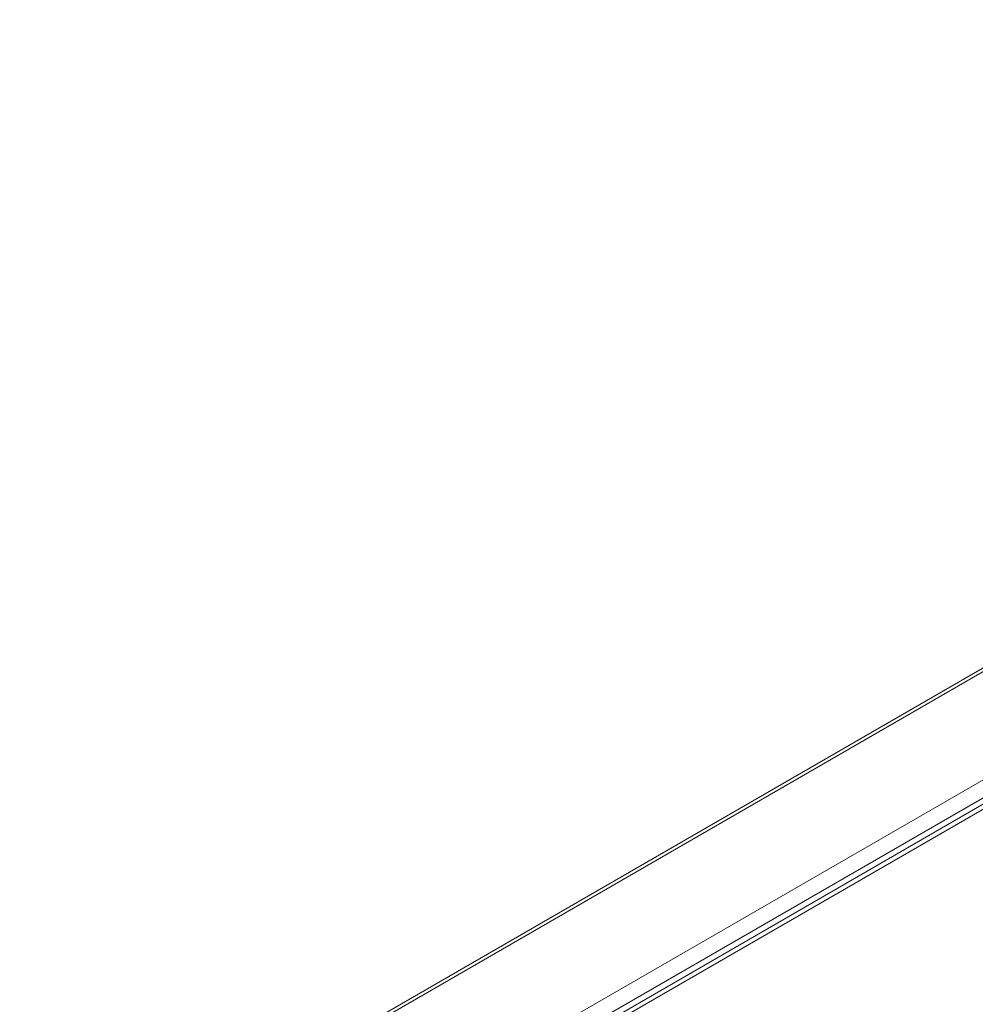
# Model space of a CAD drawing. Header units: millimetres. Extents: x 0 to 1118, y 0 to 864.
# Tile 58 of 126: x 94 to 137, y 229 to 274. Entities that reach past the tile are written whole.
import ezdxf

# ---------------------------------------------------------------- set-up
doc = ezdxf.new("R2010")
doc.units = ezdxf.units.MM

msp = doc.modelspace()

# ---------------------------------------------------------------- linework, layer by layer
at = {"color": 7, "linetype": 'Continuous', "lineweight": 15}
for p, q in [((93.7775, 219.238), (188.8303, 274.1109)), ((193.8126, 270.7674), (99.012, 216.0402))]:
    msp.add_line(p, q, dxfattribs=at)
at = {"color": 9, "linetype": 'Continuous', "lineweight": 0}
for p, q in [((94.0275, 219.2133), (189.0803, 274.0861)), ((98.3005, 216.7466), (193.3533, 271.6194)), ((98.654, 216.1342), (193.7068, 271.007)), ((194.1376, 270.7352), (99.337, 216.008))]:
    msp.add_line(p, q, dxfattribs=at)

doc.saveas('drawing.dxf')
